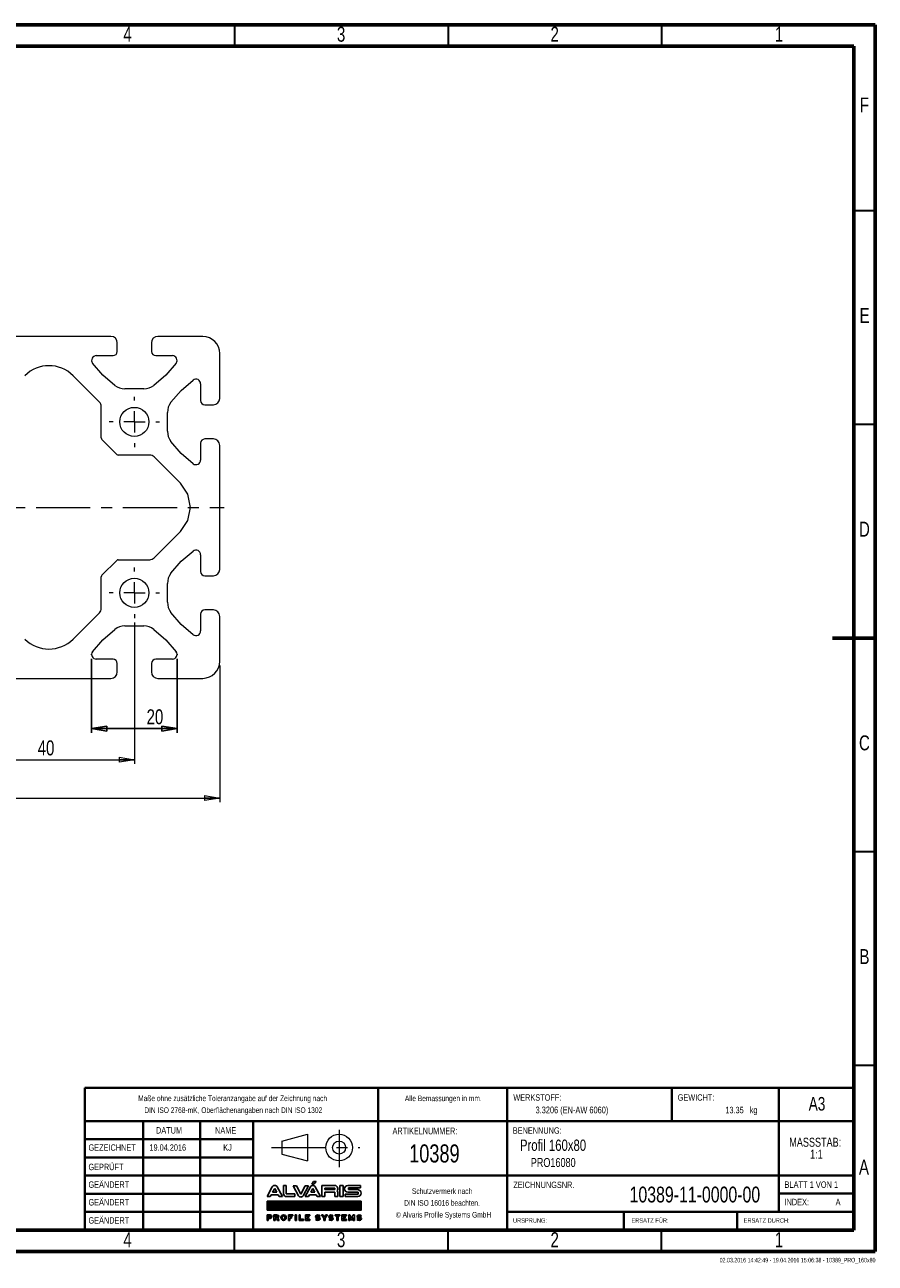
# Model space of a CAD drawing. Header units: millimetres. Extents: x 15 to 415, y 2 to 292.
# Tile 2 of 2: x 216 to 415, y 2 to 292. Entities that reach past the tile are written whole.
import ezdxf

# ---------------------------------------------------------------- set-up
doc = ezdxf.new("R2010")
doc.units = ezdxf.units.MM
doc.header["$PDSIZE"] = -1
doc.linetypes.add('CENTERX2', pattern=[20.32, 12.7, -2.54, 2.54, -2.54])
for name, color, linetype in [('FORMAT', 7, 'Continuous'), ('GRAU', 8, 'Continuous'), ('SLD-0', 179, 'Continuous')]:
    doc.layers.add(name, color=color, linetype=linetype)
doc.styles.add('SLDTEXTSTYLE0', font='TXT', dxfattribs={"width": 0.75})
doc.styles.add('SLDTEXTSTYLE1', font='TXT', dxfattribs={"width": 0.692308})
doc.styles.add('SLDTEXTSTYLE2', font='TXT', dxfattribs={"width": 0.7})
doc.dimstyles.new('SLDDIMSTYLE0', dxfattribs={"dimtxt": 3.5, "dimasz": 3.556, "dimexe": 0, "dimexo": 0.0625, "dimgap": 0.875, "dimtad": 1, "dimrnd": 1e-09, "dimzin": 12, "dimdsep": 46, "dimtxsty": 'SLDTEXTSTYLE0', "dimblk1": 'CLOSED', "dimblk2": 'CLOSED', "dimsah": 1, "dimcen": 0.09, "dimadec": 0, "dimazin": 3, "dimtfac": 1, "dimtofl": 0, "dimtmove": 0, "dimatfit": 3, "dimldrblk": 'CLOSED', "dimfxl": 1, "dimfrac": 2, "dimtolj": 1, "dimtzin": 12, "dimarcsym": 0})

# ---------------------------------------------------------------- blocks, each defined once
blk = doc.blocks.new('Block2')
at = {"color": 7, "linetype": 'Continuous', "lineweight": 0}
for p, q in [((276.07, 30.81), (282.06, 32.4)), ((282.06, 32.4), (282.06, 26.16)), ((276.07, 30.81), (276.07, 27.78)), ((276.07, 27.78), (282.06, 26.16))]:
    blk.add_line(p, q, dxfattribs=at)
at = {"color": 7, "linetype": 'CENTERX2', "lineweight": 0}
for p, q in [((289.49, 33.46), (289.49, 24.67)), ((273.66, 29.29), (294.36, 29.29))]:
    blk.add_line(p, q, dxfattribs=at)
at = {"color": 7, "linetype": 'Continuous', "lineweight": 0}
for radius in [3.12, 1.52]:
    blk.add_circle((289.49, 29.29), radius, dxfattribs=at)
blk.add_attdef('AUTOATTR7', (0, 0), '', height=1, dxfattribs=at)
blk = doc.blocks.new('ALVARIS-LOGO_BL1')
at = {"layer": 'SLD-0', "color": 2, "linetype": 'Continuous'}
for p, q in [((-368.6, 33.5), (-327.7, 110.4)), ((-325.1, 67.6), (-308.8, 98.1)), ((-308.8, 98.1), (-292.6, 67.6)), ((-249, 33.5), (-289.9, 110.4)), ((-239.9, 121.2), (-218.3, 121.2)), ((-239.9, 121.2), (-239.9, 55)), ((-218.3, 121.2), (-218.3, 55)), ((-139.8, 117.8), (-165.3, 117.8)), ((-165.3, 117.8), (-124.3, 40.9)), ((-105.4, 53.2), (-139.8, 117.8)), ((-71, 117.8), (-105.4, 53.2)), ((-45.6, 117.8), (-86.5, 40.9)), ((-71.1, 33.5), (-30.2, 110.4)), ((-45.6, 117.8), (-71, 117.8)), ((-27.6, 67.6), (-11.3, 98.1)), ((-18.5, 130.5), (-6, 152.4)), ((-18.5, 130.5), (-2.9, 130.5)), ((-11.3, 98.1), (4.9, 67.6)), ((-6, 152.4), (14.6, 152.4)), ((-2.9, 130.5), (14.6, 152.4)), ((48.5, 33.5), (7.6, 110.4)), ((59.3, 33.5), (59.3, 121.2)), ((59.3, 121.2), (161.1, 121.2)), ((82.2, 100.8), (82.2, 88)), ((161.1, 100.8), (82.2, 100.8)), ((161.1, 88), (161.1, 100.8)), ((198.5, 33.5), (198.5, 121.2)), ((198.5, 121.2), (224.9, 121.2)), ((224.9, 33.5), (224.9, 121.2)), ((260.8, 121.2), (359.8, 121.2)), ((359.8, 102.2), (267.3, 102.2)), ((267.3, 102.2), (267.3, 88)), ((359.8, 121.2), (359.8, 102.2)), ((-368.6, 33.5), (-343.2, 33.5)), ((-343.2, 33.5), (-335.2, 48.5)), ((-335.2, 48.5), (-282.4, 48.5)), ((-292.6, 67.6), (-325.1, 67.6)), ((-282.4, 48.5), (-274.4, 33.5)), ((-274.4, 33.5), (-249, 33.5)), ((-218.3, 55), (-151.8, 55)), ((-151.8, 33.5), (-218.3, 33.5)), ((-151.8, 55), (-151.8, 33.5)), ((-71.1, 33.5), (-45.7, 33.5)), ((-45.7, 33.5), (-37.7, 48.5)), ((-37.7, 48.5), (15.1, 48.5)), ((4.9, 67.6), (-27.6, 67.6)), ((15.1, 48.5), (23.1, 33.5)), ((23.1, 33.5), (48.5, 33.5)), ((82.2, 33.5), (59.3, 33.5)), ((82.2, 88), (161.1, 88)), ((82.2, 67.6), (82.2, 33.5)), ((82.2, 67.6), (161.1, 67.6)), ((161.1, 67.6), (161.1, 33.5)), ((161.1, 33.5), (184, 33.5)), ((184, 33.5), (184, 67.6)), ((224.9, 33.5), (198.5, 33.5)), ((241.1, 33.5), (241.1, 52.7)), ((241.1, 52.7), (341.3, 52.7)), ((241.1, 33.5), (340, 33.5)), ((341.3, 67.6), (260.8, 67.6)), ((267.3, 88), (340, 88)), ((341.3, 52.7), (341.3, 67.6)), ((-368.6, -1.7), (365.4, -1.7)), ((-368.6, -72.5), (-368.6, -1.7)), ((365.4, -1.7), (-368.6, -1.7)), ((-368.6, -1.7), (-368.6, -72.5)), ((-368.6, -71.5), (-298.8, -1.7)), ((-368.6, -67.5), (-302.8, -1.7)), ((-368.6, -63.6), (-306.7, -1.7)), ((-368.6, -59.6), (-310.7, -1.7)), ((-368.6, -55.7), (-314.6, -1.7)), ((-368.6, -51.7), (-318.6, -1.7)), ((-368.6, -47.8), (-322.5, -1.7)), ((-368.6, -43.8), (-326.5, -1.7)), ((-368.6, -39.9), (-330.5, -1.7)), ((-368.6, -35.9), (-334.4, -1.7)), ((-368.6, -31.9), (-338.4, -1.7)), ((-368.6, -28), (-342.3, -1.7)), ((-368.6, -24), (-346.3, -1.7)), ((-368.6, -20.1), (-350.2, -1.7)), ((-368.6, -16.1), (-354.2, -1.7)), ((-368.6, -12.2), (-358.1, -1.7)), ((-368.6, -8.2), (-362.1, -1.7)), ((-368.6, -4.3), (-366, -1.7)), ((365.4, -72.5), (-368.6, -72.5)), ((-368.6, -72.5), (365.4, -72.5)), ((-365.7, -72.5), (-294.9, -1.7)), ((-361.7, -72.5), (-290.9, -1.7)), ((-357.8, -72.5), (-287, -1.7)), ((-353.8, -72.5), (-283, -1.7)), ((-349.8, -72.5), (-279.1, -1.7)), ((-345.9, -72.5), (-275.1, -1.7)), ((-341.9, -72.5), (-271.2, -1.7)), ((-338, -72.5), (-267.2, -1.7)), ((-334, -72.5), (-263.2, -1.7)), ((-330.1, -72.5), (-259.3, -1.7)), ((-326.1, -72.5), (-255.3, -1.7)), ((-322.2, -72.5), (-251.4, -1.7)), ((-318.2, -72.5), (-247.4, -1.7)), ((-314.3, -72.5), (-243.5, -1.7)), ((-310.3, -72.5), (-239.5, -1.7)), ((-306.4, -72.5), (-235.6, -1.7)), ((-302.4, -72.5), (-231.6, -1.7)), ((-298.5, -72.5), (-227.7, -1.7)), ((-294.5, -72.5), (-223.7, -1.7)), ((-290.5, -72.5), (-219.8, -1.7)), ((-286.6, -72.5), (-215.8, -1.7)), ((-282.6, -72.5), (-211.8, -1.7)), ((-278.7, -72.5), (-207.9, -1.7)), ((-274.7, -72.5), (-203.9, -1.7)), ((-270.8, -72.5), (-200, -1.7)), ((-266.8, -72.5), (-196, -1.7)), ((-262.9, -72.5), (-192.1, -1.7)), ((-258.9, -72.5), (-188.1, -1.7)), ((-255, -72.5), (-184.2, -1.7)), ((-251, -72.5), (-180.2, -1.7)), ((-247.1, -72.5), (-176.3, -1.7)), ((-243.1, -72.5), (-172.3, -1.7)), ((-239.2, -72.5), (-168.4, -1.7)), ((-235.2, -72.5), (-164.4, -1.7)), ((-231.2, -72.5), (-160.5, -1.7)), ((-227.3, -72.5), (-156.5, -1.7)), ((-223.3, -72.5), (-152.5, -1.7)), ((-219.4, -72.5), (-148.6, -1.7)), ((-215.4, -72.5), (-144.6, -1.7)), ((-211.5, -72.5), (-140.7, -1.7)), ((-207.5, -72.5), (-136.7, -1.7)), ((-203.6, -72.5), (-132.8, -1.7)), ((-199.6, -72.5), (-128.8, -1.7)), ((-195.7, -72.5), (-124.9, -1.7)), ((-191.7, -72.5), (-120.9, -1.7)), ((-187.8, -72.5), (-117, -1.7)), ((-183.8, -72.5), (-113, -1.7)), ((-179.8, -72.5), (-109.1, -1.7)), ((-175.9, -72.5), (-105.1, -1.7)), ((-171.9, -72.5), (-101.2, -1.7)), ((-168, -72.5), (-97.2, -1.7)), ((-164, -72.5), (-93.2, -1.7)), ((-160.1, -72.5), (-89.3, -1.7)), ((-156.1, -72.5), (-85.3, -1.7)), ((-152.2, -72.5), (-81.4, -1.7)), ((-148.2, -72.5), (-77.4, -1.7)), ((-144.3, -72.5), (-73.5, -1.7)), ((-140.3, -72.5), (-69.5, -1.7)), ((-136.4, -72.5), (-65.6, -1.7)), ((-132.4, -72.5), (-61.6, -1.7)), ((-128.5, -72.5), (-57.7, -1.7)), ((-124.5, -72.5), (-53.7, -1.7)), ((-120.5, -72.5), (-49.8, -1.7)), ((-116.6, -72.5), (-45.8, -1.7)), ((-112.6, -72.5), (-41.8, -1.7)), ((-108.7, -72.5), (-37.9, -1.7)), ((-104.7, -72.5), (-33.9, -1.7)), ((-100.8, -72.5), (-30, -1.7)), ((-96.8, -72.5), (-26, -1.7)), ((-92.9, -72.5), (-22.1, -1.7)), ((-88.9, -72.5), (-18.1, -1.7)), ((-85, -72.5), (-14.2, -1.7)), ((-81, -72.5), (-10.2, -1.7)), ((-77.1, -72.5), (-6.3, -1.7)), ((-73.1, -72.5), (-2.3, -1.7)), ((-69.2, -72.5), (1.6, -1.7)), ((-65.2, -72.5), (5.6, -1.7)), ((-61.2, -72.5), (9.5, -1.7)), ((-57.3, -72.5), (13.5, -1.7)), ((-53.3, -72.5), (17.5, -1.7)), ((-49.4, -72.5), (21.4, -1.7)), ((-45.4, -72.5), (25.4, -1.7)), ((-41.5, -72.5), (29.3, -1.7)), ((-37.5, -72.5), (33.3, -1.7)), ((-33.6, -72.5), (37.2, -1.7)), ((-29.6, -72.5), (41.2, -1.7)), ((-25.7, -72.5), (45.1, -1.7)), ((-21.7, -72.5), (49.1, -1.7)), ((-17.8, -72.5), (53, -1.7)), ((-13.8, -72.5), (57, -1.7)), ((-9.8, -72.5), (60.9, -1.7)), ((-5.9, -72.5), (64.9, -1.7)), ((-1.9, -72.5), (68.8, -1.7)), ((2, -72.5), (72.8, -1.7)), ((6, -72.5), (76.8, -1.7)), ((9.9, -72.5), (80.7, -1.7)), ((13.9, -72.5), (84.7, -1.7)), ((17.8, -72.5), (88.6, -1.7)), ((21.8, -72.5), (92.6, -1.7)), ((25.7, -72.5), (96.5, -1.7)), ((29.7, -72.5), (100.5, -1.7)), ((33.6, -72.5), (104.4, -1.7)), ((37.6, -72.5), (108.4, -1.7)), ((41.5, -72.5), (112.3, -1.7)), ((45.5, -72.5), (116.3, -1.7)), ((49.5, -72.5), (120.2, -1.7)), ((53.4, -72.5), (124.2, -1.7)), ((57.4, -72.5), (128.1, -1.7)), ((61.3, -72.5), (132.1, -1.7)), ((65.3, -72.5), (136.1, -1.7)), ((69.2, -72.5), (140, -1.7)), ((73.2, -72.5), (144, -1.7)), ((77.1, -72.5), (147.9, -1.7)), ((81.1, -72.5), (151.9, -1.7)), ((85, -72.5), (155.8, -1.7)), ((89, -72.5), (159.8, -1.7)), ((92.9, -72.5), (163.7, -1.7)), ((96.9, -72.5), (167.7, -1.7)), ((100.8, -72.5), (171.6, -1.7)), ((104.8, -72.5), (175.6, -1.7)), ((108.8, -72.5), (179.5, -1.7)), ((112.7, -72.5), (183.5, -1.7)), ((116.7, -72.5), (187.5, -1.7)), ((120.6, -72.5), (191.4, -1.7)), ((124.6, -72.5), (195.4, -1.7)), ((128.5, -72.5), (199.3, -1.7)), ((132.5, -72.5), (203.3, -1.7)), ((136.4, -72.5), (207.2, -1.7)), ((140.4, -72.5), (211.2, -1.7)), ((144.3, -72.5), (215.1, -1.7)), ((148.3, -72.5), (219.1, -1.7)), ((152.2, -72.5), (223, -1.7)), ((156.2, -72.5), (227, -1.7)), ((160.1, -72.5), (230.9, -1.7)), ((164.1, -72.5), (234.9, -1.7)), ((168.1, -72.5), (238.8, -1.7)), ((172, -72.5), (242.8, -1.7)), ((176, -72.5), (246.8, -1.7)), ((179.9, -72.5), (250.7, -1.7)), ((183.9, -72.5), (254.7, -1.7)), ((187.8, -72.5), (258.6, -1.7)), ((191.8, -72.5), (262.6, -1.7)), ((195.7, -72.5), (266.5, -1.7)), ((199.7, -72.5), (270.5, -1.7)), ((203.6, -72.5), (274.4, -1.7)), ((207.6, -72.5), (278.4, -1.7)), ((211.5, -72.5), (282.3, -1.7)), ((215.5, -72.5), (286.3, -1.7)), ((219.5, -72.5), (290.2, -1.7)), ((223.4, -72.5), (294.2, -1.7)), ((227.4, -72.5), (298.1, -1.7)), ((231.3, -72.5), (302.1, -1.7)), ((235.3, -72.5), (306.1, -1.7)), ((239.2, -72.5), (310, -1.7)), ((243.2, -72.5), (314, -1.7)), ((247.1, -72.5), (317.9, -1.7)), ((251.1, -72.5), (321.9, -1.7)), ((255, -72.5), (325.8, -1.7)), ((259, -72.5), (329.8, -1.7)), ((262.9, -72.5), (333.7, -1.7)), ((266.9, -72.5), (337.7, -1.7)), ((270.8, -72.5), (341.6, -1.7)), ((274.8, -72.5), (345.6, -1.7)), ((278.8, -72.5), (349.5, -1.7)), ((282.7, -72.5), (353.5, -1.7)), ((286.7, -72.5), (357.5, -1.7)), ((290.6, -72.5), (361.4, -1.7)), ((294.6, -72.5), (365.4, -1.7)), ((298.5, -72.5), (365.4, -5.6)), ((302.5, -72.5), (365.4, -9.5)), ((306.4, -72.5), (365.4, -13.5)), ((310.4, -72.5), (365.4, -17.4)), ((314.3, -72.5), (365.4, -21.4)), ((318.3, -72.5), (365.4, -25.3)), ((322.2, -72.5), (365.4, -29.3)), ((326.2, -72.5), (365.4, -33.2)), ((330.1, -72.5), (365.4, -37.2)), ((334.1, -72.5), (365.4, -41.1)), ((338.1, -72.5), (365.4, -45.1)), ((342, -72.5), (365.4, -49.1)), ((346, -72.5), (365.4, -53)), ((349.9, -72.5), (365.4, -57)), ((353.9, -72.5), (365.4, -60.9)), ((357.8, -72.5), (365.4, -64.9)), ((361.8, -72.5), (365.4, -68.8)), ((365.4, -1.7), (365.4, -72.5)), ((365.4, -72.5), (365.4, -1.7)), ((-368.6, -108.1), (-368.6, -152.4)), ((-368.6, -108.1), (-345.2, -108.1)), ((-368.6, -152.4), (-359.4, -152.4)), ((-359.4, -127.2), (-359.4, -117.3)), ((-359.4, -117.3), (-346.2, -117.3)), ((-359.4, -127.2), (-346.2, -127.2)), ((-359.4, -152.4), (-359.4, -136.5)), ((-359.4, -136.5), (-345.2, -136.5)), ((-314.5, -108.1), (-314.5, -152.4)), ((-314.5, -108.1), (-291.1, -108.1)), ((-314.5, -152.4), (-305.3, -152.4)), ((-305.3, -127.2), (-305.3, -117.3)), ((-305.3, -117.3), (-292, -117.3)), ((-305.3, -127.2), (-292, -127.2)), ((-305.3, -152.4), (-305.3, -136.5)), ((-305.3, -136.5), (-295.3, -136.5)), ((-295.3, -136.5), (-286.5, -152.4)), ((-275, -152.4), (-286.5, -152.4)), ((-284.6, -134.9), (-275, -152.4)), ((-200.9, -108.1), (-166.2, -108.1)), ((-200.9, -152.4), (-200.9, -108.1)), ((-191.2, -152.4), (-200.9, -152.4)), ((-166.2, -117.3), (-191.2, -117.3)), ((-191.2, -117.3), (-191.2, -124.8)), ((-191.2, -124.8), (-176.7, -124.8)), ((-176.7, -133.5), (-191.2, -133.5)), ((-191.2, -133.5), (-191.2, -152.4)), ((-176.7, -124.8), (-176.7, -133.5)), ((-166.2, -108.1), (-166.2, -117.3)), ((-149.7, -108.1), (-140, -108.1)), ((-149.7, -152.4), (-149.7, -108.1)), ((-140, -152.4), (-149.7, -152.4)), ((-140, -108.1), (-140, -152.4)), ((-119.3, -108.1), (-119.3, -152.4)), ((-109.6, -108.1), (-119.3, -108.1)), ((-119.3, -152.4), (-85.2, -152.4)), ((-109.6, -142.7), (-109.6, -108.1)), ((-85.2, -142.7), (-109.6, -142.7)), ((-85.2, -152.4), (-85.2, -142.7)), ((-68.9, -152.4), (-68.9, -108.1)), ((-68.9, -108.1), (-35, -108.1)), ((-35, -152.4), (-68.9, -152.4)), ((-35, -117.3), (-58.9, -117.3)), ((-58.9, -117.3), (-58.9, -124.8)), ((-58.9, -124.8), (-45.3, -124.8)), ((-45.3, -132.9), (-58.9, -132.9)), ((-58.9, -132.9), (-58.9, -142.7)), ((-58.9, -142.7), (-35, -142.7)), ((-45.3, -124.8), (-45.3, -132.9)), ((-35, -108.1), (-35, -117.3)), ((-35, -142.7), (-35, -152.4)), ((17.6, -139.1), (10.3, -145.2)), ((27, -126.1), (28.9, -126.1)), ((27, -135.3), (28.9, -135.3)), ((38.3, -122.2), (45.7, -116.2)), ((55.9, -108.1), (67.4, -108.1)), ((74.5, -135.1), (55.9, -108.1)), ((67.4, -108.1), (79.2, -127.4)), ((74.5, -152.4), (74.5, -135.1)), ((83.9, -152.4), (74.5, -152.4)), ((79.2, -127.4), (91, -108.1)), ((102.5, -108.1), (83.9, -135.1)), ((83.9, -135.1), (83.9, -152.4)), ((91, -108.1), (102.5, -108.1)), ((120.4, -139.1), (113, -145.2)), ((129.8, -126.1), (131.6, -126.1)), ((129.8, -135.3), (131.6, -135.3)), ((141.1, -122.2), (148.4, -116.2)), ((161.8, -117.3), (161.8, -108.1)), ((161.8, -108.1), (199.3, -108.1)), ((175.8, -117.3), (161.8, -117.3)), ((175.8, -152.4), (175.8, -117.3)), ((185.6, -152.4), (175.8, -152.4)), ((199.3, -117.3), (185.6, -117.3)), ((185.6, -117.3), (185.6, -152.4)), ((199.3, -108.1), (199.3, -117.3)), ((216.2, -152.4), (216.2, -108.1)), ((216.2, -108.1), (250.1, -108.1)), ((250.1, -152.4), (216.2, -152.4)), ((250.1, -117.3), (226.2, -117.3)), ((226.2, -117.3), (226.2, -124.8)), ((226.2, -124.8), (239.8, -124.8)), ((239.8, -132.9), (226.2, -132.9)), ((226.2, -132.9), (226.2, -142.7)), ((226.2, -142.7), (250.1, -142.7)), ((239.8, -124.8), (239.8, -132.9)), ((250.1, -108.1), (250.1, -117.3)), ((250.1, -142.7), (250.1, -152.4)), ((268.4, -152.4), (268.4, -108.1)), ((268.4, -108.1), (278, -108.1)), ((278.4, -152.4), (268.4, -152.4)), ((291.1, -134.4), (278, -108.1)), ((278.4, -127.9), (291.1, -152.4)), ((278.4, -127.9), (278.4, -152.4)), ((291.1, -134.4), (304.2, -108.1)), ((303.8, -127.9), (291.1, -152.4)), ((303.8, -127.9), (303.8, -152.4)), ((303.8, -152.4), (313.8, -152.4)), ((304.2, -108.1), (313.8, -108.1)), ((313.8, -152.4), (313.8, -108.1)), ((340.6, -139.1), (333.2, -145.2)), ((350, -126.1), (351.9, -126.1)), ((350, -135.3), (351.9, -135.3)), ((361.3, -122.2), (368.6, -116.2))]:
    blk.add_line(p, q, dxfattribs=at)
for centre, radius, start, end in [((-308.8, 99.3), 21.9, 30.42764, 149.57236), ((-11.3, 99.3), 21.9, 30.42764, 149.57236), ((156.9, 94.5), 27, 321.76228, 80.96222), ((262.3, 94.4), 26.9, 93.03544, 266.96456), ((-218.3, 55), 21.6, 180, 270), ((-105.4, 52), 21.9, 210.42764, 329.57236), ((161, 61.2), 23.9, 15.46235, 43.90993), ((338.1, 60.7), 27.3, 273.93117, 86.06883), ((-346.2, -122.3), 4.96, 270, 90), ((-345.2, -122.3), 14.2, 270, 90), ((-292, -122.3), 4.96, 270, 90), ((-291.1, -122.3), 14.2, 297.02151, 90), ((28.9, -127.2), 16.5, 226.72744, 270.01421), ((27, -134.2), 16.5, 46.72744, 90.01421), ((131.6, -127.2), 16.5, 226.72744, 270.01421), ((129.8, -134.2), 16.5, 46.72744, 90.01421), ((351.9, -127.2), 16.5, 226.72744, 270.01421), ((350, -134.2), 16.5, 46.72744, 90.01421)]:
    blk.add_arc(centre, radius, start, end, dxfattribs=at)
for centre, major_axis, ratio in [((-239.3, -130.2), (0, 22.2), 0.948396), ((-239.3, -130.1), (0, 13.9), 0.802774)]:
    blk.add_ellipse(centre, major_axis=major_axis, ratio=ratio, dxfattribs=at)
for centre, major_axis, ratio, start_param, end_param in [((27, -122.1), (-16.6, 0), 0.794296, 4.712389, 7.853982), ((28.9, -139.2), (20.9, 0), 0.630369, 3.608164, 4.712389), ((27, -121.9), (-6.28, 0), 0.661774, 4.712389, 7.853982), ((27, -122.1), (-20.9, 0), 0.630369, 3.608164, 4.712389), ((28.9, -139.2), (16.6, 0), 0.794296, 4.712389, 7.853982), ((28.9, -139.5), (6.28, 0), 0.661774, 4.712389, 7.853982), ((129.8, -122.1), (-16.6, 0), 0.794296, 4.712389, 7.853982), ((131.6, -139.2), (20.9, 0), 0.630369, 3.608164, 4.712389), ((129.8, -121.9), (-6.28, 0), 0.661774, 4.712389, 7.853982), ((129.8, -122.1), (-20.9, 0), 0.630369, 3.608164, 4.712389), ((131.6, -139.2), (16.6, 0), 0.794296, 4.712389, 7.853982), ((131.6, -139.5), (6.28, 0), 0.661774, 4.712389, 7.853982), ((350, -122.1), (-16.6, 0), 0.794296, 4.712389, 7.853982), ((351.9, -139.2), (20.9, 0), 0.630369, 3.608164, 4.712389), ((350, -121.9), (-6.28, 0), 0.661774, 4.712389, 7.853982), ((350, -122.1), (-20.9, 0), 0.630369, 3.608164, 4.712389), ((351.9, -139.2), (16.6, 0), 0.794296, 4.712389, 7.853982), ((351.9, -139.5), (6.28, 0), 0.661774, 4.712389, 7.853982)]:
    blk.add_ellipse(centre, major_axis=major_axis, ratio=ratio, start_param=start_param, end_param=end_param, dxfattribs=at)
blk = doc.blocks.new('SW_NOTE_0')
at = {"color": 0, "linetype": 'Continuous', "lineweight": 0, "char_height": 2.117, "attachment_point": 2, "style": 'SLDTEXTSTYLE0'}
for s, insert in [('MASSSTAB:', (6.98, 2.73)), ('1:1', (7.25, -0.09))]:
    blk.add_mtext(s, dxfattribs=dict(at, insert=insert))
blk = doc.blocks.new('SW_NOTE_1')
at = {"color": 0, "linetype": 'Continuous', "lineweight": 0, "char_height": 1.3229, "attachment_point": 2, "style": 'SLDTEXTSTYLE2'}
for s, insert in [('Schutzvermerk nach', (8.16, 1.71)), ('DIN ISO 16016 beachten.', (8.15, -1.06)), ('© Alvaris Profile Systems GmbH', (8.5, -3.82))]:
    blk.add_mtext(s, dxfattribs=dict(at, insert=insert))
blk = doc.blocks.new('SW_NOTE_2')
at = {"color": 0, "linetype": 'Continuous', "lineweight": 0, "char_height": 1.3229, "attachment_point": 2, "style": 'SLDTEXTSTYLE2'}
for s, insert in [('Maße ohne zusätzliche Toleranzangabe auf der Zeichnung nach', (25.55, 1.71)), ('DIN ISO 2768-mK, Oberflächenangaben nach DIN ISO 1302', (25.69, -1.06))]:
    blk.add_mtext(s, dxfattribs=dict(at, insert=insert))
blk = doc.blocks.new('_CLOSED')
at = {"color": 0, "linetype": 'ByBlock', "lineweight": -2}
for p, q in [((-1, 0.166667), (0, 0)), ((-1, 0.166667), (-1, -0.166667)), ((0, 0), (-1, -0.166667)), ((0, 0), (-1, 0))]:
    blk.add_line(p, q, dxfattribs=at)
blk = doc.blocks.new('_D')
at = {"layer": 'GRAU'}
for p, q in [((231.57, 143.66), (231.57, 126.31)), ((251.57, 143.66), (251.57, 126.31)), ((231.57, 127.31), (251.57, 127.31))]:
    blk.add_line(p, q, dxfattribs=at)
at = {"layer": 'GRAU', "xscale": 3.556, "yscale": 3.556, "rotation": 180}
blk.add_blockref('_CLOSED', (231.57, 127.31), dxfattribs=at)
at = {"layer": 'GRAU', "xscale": 3.556, "yscale": 3.556}
blk.add_blockref('_CLOSED', (251.57, 127.31), dxfattribs=at)
at = {"layer": 'GRAU', "insert": (244.43, 131.83), "char_height": 3.5, "attachment_point": 1, "style": 'SLDTEXTSTYLE0'}
blk.add_mtext('20', dxfattribs=at)
blk = doc.blocks.new('_D_3')
at = {"color": 7, "linetype": 'Continuous', "lineweight": 0}
for p, q in [((201.57, 152.18), (201.57, 119.04)), ((241.57, 152.18), (241.57, 119.04)), ((201.57, 120.04), (241.57, 120.04))]:
    blk.add_line(p, q, dxfattribs=at)
at = {"color": 7, "linetype": 'Continuous', "lineweight": 0, "xscale": 3.556, "yscale": 3.556, "rotation": 180}
blk.add_blockref('_CLOSED', (201.57, 120.04, -500), dxfattribs=at)
at = {"color": 7, "linetype": 'Continuous', "lineweight": 0, "xscale": 3.556, "yscale": 3.556}
blk.add_blockref('_CLOSED', (241.57, 120.04, -500), dxfattribs=at)
at = {"color": 7, "linetype": 'Continuous', "lineweight": 0, "insert": (218.94, 124.56), "char_height": 3.5, "attachment_point": 1, "style": 'SLDTEXTSTYLE0'}
blk.add_mtext('40', dxfattribs=at)
blk = doc.blocks.new('_D_5')
at = {"color": 7, "linetype": 'Continuous', "lineweight": 0}
for p, q in [((101.57, 142.08), (101.57, 110.08)), ((261.57, 142.08), (261.57, 110.08)), ((101.57, 111.08), (261.57, 111.08))]:
    blk.add_line(p, q, dxfattribs=at)
at = {"color": 7, "linetype": 'Continuous', "lineweight": 0, "xscale": 3.556, "yscale": 3.556, "rotation": 180}
blk.add_blockref('_CLOSED', (101.57, 111.08, -500), dxfattribs=at)
at = {"color": 7, "linetype": 'Continuous', "lineweight": 0, "xscale": 3.556, "yscale": 3.556}
blk.add_blockref('_CLOSED', (261.57, 111.08, -500), dxfattribs=at)
at = {"color": 7, "linetype": 'Continuous', "lineweight": 0, "insert": (180.13, 115.59), "char_height": 3.5, "attachment_point": 1, "style": 'SLDTEXTSTYLE0'}
blk.add_mtext('160', dxfattribs=at)
blk = doc.blocks.new('SW_CENTERMARKSYMBOL_3')
at = {"color": 0, "linetype": 'Continuous', "lineweight": 0}
for p, q in [((0, 5), (0, 5.9)), ((-5, 0), (-5.9, 0)), ((0, 0), (-2.5, 0)), ((0, 0), (0, 2.5)), ((0, 0), (0, -2.5)), ((0, 0), (2.5, 0)), ((5, 0), (5.9, 0)), ((0, -5), (0, -5.9))]:
    blk.add_line(p, q, dxfattribs=at)
blk = doc.blocks.new('SW_CENTERMARKSYMBOL_4')
at = {"color": 0, "linetype": 'Continuous', "lineweight": 0}
for p, q in [((0, 5), (0, 5.9)), ((-5, 0), (-5.9, 0)), ((0, 0), (-2.5, 0)), ((0, 0), (0, 2.5)), ((0, 0), (0, -2.5)), ((0, 0), (2.5, 0)), ((5, 0), (5.9, 0)), ((0, -5), (0, -5.9))]:
    blk.add_line(p, q, dxfattribs=at)

msp = doc.modelspace()

# ---------------------------------------------------------------- linework, layer by layer
at = {"color": 7, "linetype": 'Continuous', "lineweight": 60}
for p, q in [((15, 292), (415, 292)), ((415, 292), (415, 5)), ((20, 287), (410, 287)), ((410, 287), (410, 10)), ((415, 148.5), (405, 148.5)), ((410, 48.5), (410, 10)), ((410, 10), (20, 10)), ((410, 10), (222.8, 10)), ((415, 5), (15, 5))]:
    msp.add_line(p, q, dxfattribs=at)
at = {"color": 7, "linetype": 'Continuous', "lineweight": 30}
for p, q in [((265, 292), (265, 287)), ((315, 292), (315, 287)), ((365, 292), (365, 287)), ((415, 248.5), (410, 248.5)), ((415, 198.5), (410, 198.5)), ((415, 98.5), (410, 98.5)), ((415, 48.5), (410, 48.5)), ((265, 5), (265, 10)), ((315, 5), (315, 10)), ((365, 5), (365, 10))]:
    msp.add_line(p, q, dxfattribs=at)
at = {"color": 7, "linetype": 'Continuous', "lineweight": 15}
for p, q in [((236.066, 219.08), (207.066, 219.08)), ((237.566, 215.58), (237.566, 217.58)), ((245.566, 217.58), (245.566, 215.58)), ((257.566, 219.08), (247.066, 219.08)), ((232.65, 214.58), (236.566, 214.58)), ((246.566, 214.58), (250.482, 214.58)), ((261.566, 204.58), (261.566, 215.08)), ((234.187, 210.044), (231.777, 212.853)), ((251.355, 212.853), (248.945, 210.044)), ((233.377, 203.734), (227.223, 209.888)), ((236.986, 207.621), (234.187, 210.044)), ((248.945, 210.044), (246.146, 207.621)), ((252.529, 206.459), (255.339, 208.869)), ((243.759, 206.83), (239.373, 206.83)), ((250.106, 203.66), (252.529, 206.459)), ((257.066, 207.996), (257.066, 204.08)), ((258.066, 203.08), (260.066, 203.08)), ((233.816, 195.322), (233.816, 202.673)), ((249.316, 196.887), (249.316, 201.273)), ((237.454, 191.477), (233.962, 194.968)), ((252.529, 191.701), (250.106, 194.5)), ((260.066, 195.08), (258.066, 195.08)), ((245.159, 191.33), (237.807, 191.33)), ((255.339, 189.291), (252.529, 191.701)), ((257.066, 194.08), (257.066, 190.164)), ((261.566, 164.58), (261.566, 193.58)), ((252.373, 184.737), (246.22, 190.891)), ((254.108, 182.142), (252.373, 184.737)), ((254.717, 179.08), (254.108, 182.142)), ((254.108, 176.019), (254.717, 179.08)), ((252.373, 173.423), (254.108, 176.019)), ((246.22, 167.269), (252.373, 173.423)), ((252.529, 166.459), (255.339, 168.869)), ((233.962, 163.192), (237.454, 166.684)), ((237.807, 166.83), (245.159, 166.83)), ((250.106, 163.66), (252.529, 166.459)), ((257.066, 167.996), (257.066, 164.08)), ((233.816, 155.487), (233.816, 162.839)), ((258.066, 163.08), (260.066, 163.08)), ((249.316, 156.887), (249.316, 161.273)), ((227.223, 148.273), (233.377, 154.426)), ((252.529, 151.701), (250.106, 154.5)), ((257.066, 154.08), (257.066, 150.164)), ((260.066, 155.08), (258.066, 155.08)), ((261.566, 143.08), (261.566, 153.58)), ((239.373, 151.33), (243.759, 151.33)), ((255.339, 149.291), (252.529, 151.701)), ((231.777, 145.307), (234.187, 148.117)), ((234.187, 148.117), (236.986, 150.54)), ((246.146, 150.54), (248.945, 148.117)), ((248.945, 148.117), (251.355, 145.307)), ((236.566, 143.58), (232.65, 143.58)), ((237.566, 140.58), (237.566, 142.58)), ((245.566, 142.58), (245.566, 140.58)), ((250.482, 143.58), (246.566, 143.58)), ((207.066, 139.08), (236.066, 139.08)), ((247.066, 139.08), (257.566, 139.08))]:
    msp.add_line(p, q, dxfattribs=at)
at = {"color": 7, "linetype": 'CENTERX2', "lineweight": 0}
msp.add_line((96.637, 179.08), (262.564, 179.08), dxfattribs=at)
at = {"color": 7, "linetype": 'Continuous', "lineweight": 40}
for p, q in [((410, 43.263), (230, 43.263)), ((230, 43.263), (230, 10)), ((298.645, 35.5), (298.645, 43.263)), ((328.8, 35.5), (328.8, 43.263)), ((367.357, 35.5), (367.357, 43.263)), ((392.443, 35.5), (392.443, 43.263)), ((328.8, 35.5), (230, 35.5)), ((243.596, 35.5), (243.596, 10)), ((256.991, 35.5), (256.991, 10)), ((269.403, 35.5), (269.403, 10)), ((298.645, 10), (298.645, 35.5)), ((328.8, 35.5), (328.8, 10)), ((392.443, 35.5), (328.8, 35.5)), ((392.443, 14.325), (392.443, 35.5)), ((410, 35.5), (392.443, 35.5)), ((269.403, 31.25), (230, 31.25)), ((269.403, 27), (230, 27)), ((410, 22.75), (230, 22.75)), ((269.403, 18.475), (230, 18.475)), ((410, 18.575), (392.443, 18.575)), ((230, 14.25), (269.403, 14.25)), ((410, 14.25), (328.8, 14.25)), ((356.129, 10), (356.129, 14.25)), ((382.682, 10), (382.682, 14.25))]:
    msp.add_line(p, q, dxfattribs=at)
at = {"color": 7, "linetype": 'Continuous', "lineweight": 0}
msp.add_line((328.8, 14.25), (410, 14.25), dxfattribs=at)
at = {"color": 7, "linetype": 'Continuous', "lineweight": 15}
for centre in [(241.566, 199.08), (241.566, 159.08)]:
    msp.add_circle(centre, 3.4, dxfattribs=at)
for centre, radius, start, end in [((236.066, 217.58), 1.5, 0, 90), ((247.066, 217.58), 1.5, 90, 180), ((257.566, 215.08), 4, 0, 90), ((232.65, 213.496), 1.084, 90, 216.37503), ((236.566, 215.58), 1, 270, 360), ((246.566, 215.58), 1, 180, 270), ((250.482, 213.496), 1.084, 323.62497, 90), ((221.566, 204.231), 8, 45, 135), ((255.982, 207.996), 1.084, 0, 126.37503), ((239.373, 210.83), 4, 233.35807, 270), ((243.759, 210.83), 4, 270, 306.64193), ((232.316, 202.673), 1.5, 0, 45), ((253.316, 201.273), 4, 143.35807, 180), ((258.066, 204.08), 1, 180, 270), ((260.066, 204.58), 1.5, 270, 0), ((234.316, 195.322), 0.5, 180, 225), ((253.316, 196.887), 4, 180, 216.64193), ((258.066, 194.08), 1, 90, 180), ((260.066, 193.58), 1.5, 0, 90), ((237.807, 191.83), 0.5, 225, 270), ((245.159, 189.83), 1.5, 45, 90), ((255.982, 190.164), 1.084, 233.62497, 0), ((255.982, 167.996), 1.084, 360, 126.37503), ((237.807, 166.33), 0.5, 90, 135), ((245.159, 168.33), 1.5, 270, 315), ((234.316, 162.839), 0.5, 135, 180), ((253.316, 161.273), 4, 143.35807, 180), ((258.066, 164.08), 1, 180, 270), ((260.066, 164.58), 1.5, 270, 0), ((253.316, 156.887), 4, 180, 216.64193), ((232.316, 155.487), 1.5, 315, 360), ((258.066, 154.08), 1, 90, 180), ((260.066, 153.58), 1.5, 0, 90), ((239.373, 147.33), 4, 90, 126.64193), ((243.759, 147.33), 4, 53.35807, 90), ((221.566, 153.929), 8, 225, 315), ((255.982, 150.164), 1.084, 233.62497, 0), ((232.65, 144.664), 1.084, 143.62497, 270), ((250.482, 144.664), 1.084, 270, 36.37503), ((236.566, 142.58), 1, 0, 90), ((246.566, 142.58), 1, 90, 180), ((257.566, 143.08), 4, 270, 0), ((236.066, 140.58), 1.5, 270, 0), ((247.066, 140.58), 1.5, 180, 270)]:
    msp.add_arc(centre, radius, start, end, dxfattribs=at)
at = {"color": 7, "linetype": 'Continuous', "lineweight": 0}
for p in [(231.566, 144.664), (251.566, 144.664), (410, 48.5)]:
    msp.add_point(p, dxfattribs=at)

# ---------------------------------------------------------------- block references
for name, p in [('SW_CENTERMARKSYMBOL_3', (241.566, 199.08)), ('SW_CENTERMARKSYMBOL_4', (241.566, 159.08)), ('SW_NOTE_2', (239.024, 39.767)), ('SW_NOTE_0', (393.974, 28.867)), ('SW_NOTE_1', (305.436, 18.055))]:
    msp.add_blockref(name, p, dxfattribs=at)
at = {"color": 7, "linetype": 'Continuous'}
msp.add_blockref('Block2', (0, 0), dxfattribs=at)
at = {"layer": 'FORMAT', "xscale": 0.03, "yscale": 0.03, "zscale": 0.03}
msp.add_blockref('ALVARIS-LOGO_BL1', (283.686, 16.803), dxfattribs=at)

# ---------------------------------------------------------------- texts
at = {"color": 7, "linetype": 'Continuous', "lineweight": 0}
for s, insert, char_height, attachment_point, style in [('4', (239.965, 291.541), 3.5, 2, 'SLDTEXTSTYLE0'), ('3', (289.965, 291.541), 3.5, 2, 'SLDTEXTSTYLE0'), ('2', (339.965, 291.541), 3.5, 2, 'SLDTEXTSTYLE0'), ('1', (392.465, 291.541), 3.5, 2, 'SLDTEXTSTYLE0'), ('F', (412.464, 274.982), 3.5, 2, 'SLDTEXTSTYLE0'), ('E', (412.506, 225.732), 3.5, 2, 'SLDTEXTSTYLE0'), ('D', (412.46, 175.732), 3.5, 2, 'SLDTEXTSTYLE0'), ('C', (412.464, 125.732), 3.5, 2, 'SLDTEXTSTYLE0'), ('B', (412.473, 75.732), 3.5, 2, 'SLDTEXTSTYLE0'), ('Alle Bemassungen in mm.', (313.894, 41.472), 1.32292, 2, 'SLDTEXTSTYLE2'), ('WERKSTOFF:', (330.274, 41.761), 1.5, 1, 'SLDTEXTSTYLE0'), ('GEWICHT:', (368.753, 41.76), 1.4986, 1, 'SLDTEXTSTYLE0'), ('A3', (401.372, 41.128), 3.175, 2, 'SLDTEXTSTYLE0'), ('3.3206 (EN-AW 6060)', (352.512, 38.887), 1.5875, 3, 'SLDTEXTSTYLE0'), ('13.35', (384.204, 38.823), 1.4986, 3, 'SLDTEXTSTYLE0'), ('kg', (385.627, 38.823), 1.4986, 1, 'SLDTEXTSTYLE0'), ('DATUM', (246.633, 34.066), 1.5, 1, 'SLDTEXTSTYLE0'), ('NAME', (260.463, 34.066), 1.5, 1, 'SLDTEXTSTYLE0'), ('ARTIKELNUMMER:', (309.597, 33.981), 1.5875, 2, 'SLDTEXTSTYLE2'), ('BENENNUNG:', (330.156, 34.025), 1.5, 1, 'SLDTEXTSTYLE0'), ('GEZEICHNET', (230.83, 30.048), 1.5, 1, 'SLDTEXTSTYLE0'), ('19.04.2016', (245.09, 30.048), 1.5, 1, 'SLDTEXTSTYLE0'), ('KJ', (263.368, 30.048), 1.5, 2, 'SLDTEXTSTYLE0'), ('10389', (305.897, 30.031), 4.2333, 1, 'SLDTEXTSTYLE0'), ('Profil 160x80', (331.826, 31.162), 2.64583, 1, 'SLDTEXTSTYLE0'), ('PRO16080', (334.36, 26.853), 2.1167, 1, 'SLDTEXTSTYLE0'), ('A', (412.36, 26.482), 3.5, 2, 'SLDTEXTSTYLE0'), ('GEPRÜFT', (230.819, 25.505), 1.5, 1, 'SLDTEXTSTYLE0'), ('GEÄNDERT', (230.822, 21.38), 1.5, 1, 'SLDTEXTSTYLE0'), ('ZEICHNUNGSNR.', (330.279, 21.317), 1.5, 1, 'SLDTEXTSTYLE0'), ('BLATT 1 VON 1', (393.765, 21.367), 1.5, 1, 'SLDTEXTSTYLE1'), ('GEÄNDERT', (230.822, 17.239), 1.5, 1, 'SLDTEXTSTYLE0'), ('10389-11-0000-00', (388.064, 20.154), 3.70417, 3, 'SLDTEXTSTYLE0'), ('INDEX:', (393.765, 17.304), 1.5, 1, 'SLDTEXTSTYLE0'), ('A', (405.727, 17.304), 1.5, 1, 'SLDTEXTSTYLE0'), ('GEÄNDERT', (230.822, 13.004), 1.5, 1, 'SLDTEXTSTYLE0'), ('URSPRUNG:', (330.202, 12.756), 1.0583, 1, 'SLDTEXTSTYLE0'), ('ERSATZ FÜR:', (357.922, 12.756), 1.05833, 1, 'SLDTEXTSTYLE0'), ('ERSATZ DURCH:', (384.204, 12.756), 1.05833, 1, 'SLDTEXTSTYLE0'), ('4', (239.965, 9.482), 3.5, 2, 'SLDTEXTSTYLE0'), ('3', (289.965, 9.482), 3.5, 2, 'SLDTEXTSTYLE0'), ('2', (339.965, 9.482), 3.5, 2, 'SLDTEXTSTYLE0'), ('1', (392.465, 9.482), 3.5, 2, 'SLDTEXTSTYLE0'), ('02.03.2016 14:42:49 - 19.04.2016 15:06:38 - 10389_PRO_160x80', (415.063, 3.489), 1.05833, 3, 'SLDTEXTSTYLE2')]:
    msp.add_mtext(s, dxfattribs=dict(at, insert=insert, char_height=char_height, attachment_point=attachment_point, style=style))

# ---------------------------------------------------------------- dimensions: what is measured, and where the dimension line sits
for base, p1, p2, picture, middle in [((241.566, 120.045), (201.566, 153.18), (241.566, 153.18), '_D_3', (221.524, 120.045)), ((261.566, 111.08), (101.566, 143.08), (261.566, 143.08), '_D_5', (184.006, 111.08))]:
    dim = msp.add_linear_dim(base=base, p1=p1, p2=p2, dimstyle='SLDDIMSTYLE0', dxfattribs=at)
    dim.commit()
    dim.dimension.update_dxf_attribs({"geometry": picture, "text_midpoint": middle, "dimtype": 160})
at = {"layer": 'GRAU'}
dim = msp.add_linear_dim(base=(251.566, 127.315), p1=(231.566, 144.664), p2=(251.566, 144.664), dimstyle='SLDDIMSTYLE0', dxfattribs=at)
dim.commit()
dim.dimension.update_dxf_attribs({"geometry": '_D', "text_midpoint": (247.015, 127.315), "dimtype": 160})

doc.saveas('drawing.dxf')
